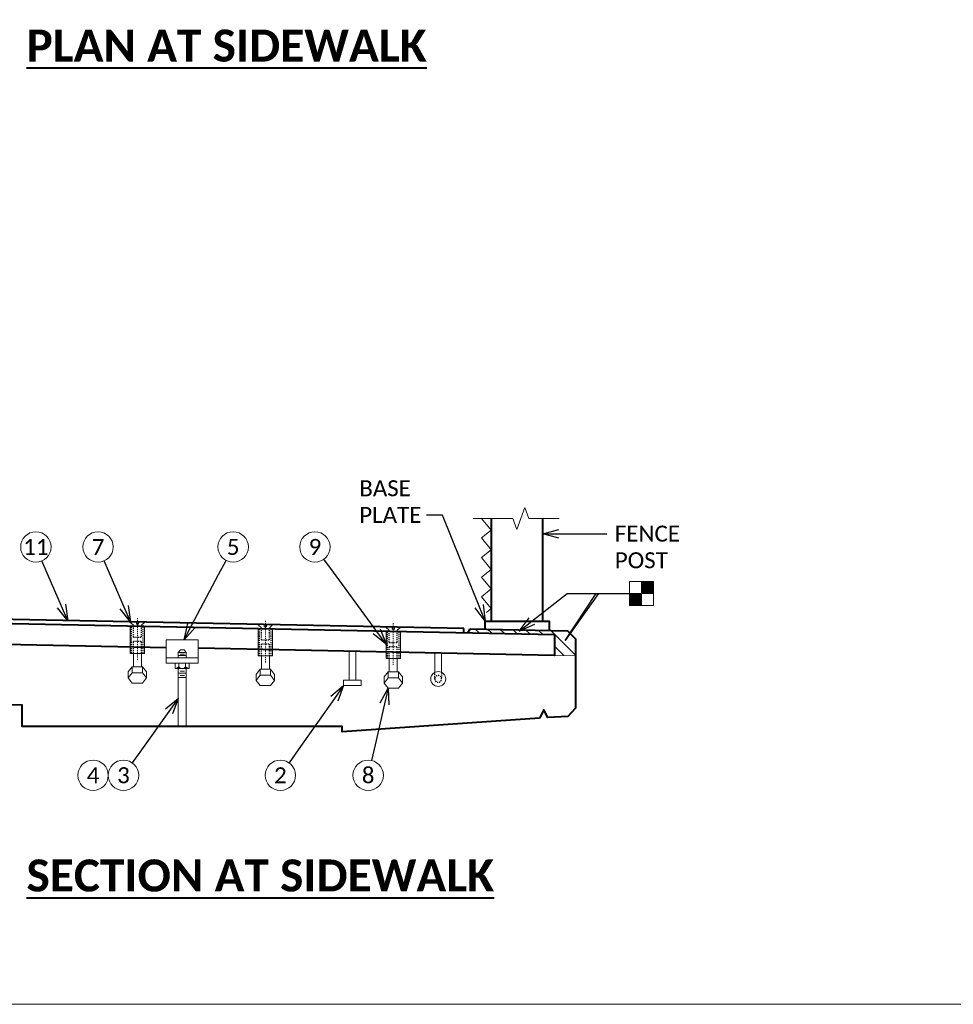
# Model space of a CAD drawing. Header units: metres. Extents: x -138 to 797, y -50 to 519.
# Tile 164 of 256: x -39 to 49, y 267 to 359. Entities that reach past the tile are written whole.
import ezdxf
from ezdxf import colors
from ezdxf.entities.mleader import LeaderData, LeaderLine
from ezdxf.enums import TextEntityAlignment as Align
from ezdxf.math import Vec2, Vec3

# ---------------------------------------------------------------- set-up
doc = ezdxf.new("R2010")
doc.units = ezdxf.units.M
doc.header["$MEASUREMENT"] = 0
doc.linetypes.add('Wisdot2', pattern=[0.125, 0.0625, -0.0625])
doc.linetypes.add('Wisdot4', pattern=[0.28125, 0.125, -0.0625, 0.03125, -0.0625])
for name, color, linetype, lineweight in [('B_ANNO_BREAK', 7, 'Continuous', 18), ('B_ANNO_DIM', 7, 'Continuous', 18), ('B_ANNO_SYMB', 7, 'Continuous', 18), ('B_ANNO_TEXT', 7, 'Continuous', 18), ('B_ANNO_TEXT_TITLE', 7, 'Continuous', 40), ('B_CNTR', 1, 'Wisdot4', 18), ('B_DETAIL', 7, 'Continuous', 18), ('B_DETAIL_HIDDEN', 7, 'Wisdot2', 25), ('B_DETAIL_OBJ', 7, 'Continuous', 40)]:
    doc.layers.add(name, color=color, linetype=linetype, lineweight=lineweight)
doc.layers.add('B_ANNO_NOPLOT', color=47, linetype='Continuous', lineweight=18, plot=False)
doc.styles.add('Annotative', font='calibri.ttf', dxfattribs={"height": 0.0625})
doc.styles.get("Standard").update_dxf_attribs({"font": 'calibri.ttf'})
doc.styles.add('Title', font='calibrib.ttf', dxfattribs={"height": 0.125})

# ---------------------------------------------------------------- blocks, each defined once
blk = doc.blocks.new('INS_JTSS_ATGRSDWK+SF_BASE')
at = {"layer": 'B_ANNO_NOPLOT', "flags": 128}
blk.add_lwpolyline([(0, 0), (0, 252), (323.9277, 252), (323.9277, 238.8552), (378, 238.8552), (378, 40.4996), (316.5708, 40.4996), (316.5708, 0)], close=True, dxfattribs=at)
at = {"layer": 'B_ANNO_DIM', "lineweight": 30}
blk.add_attdef('DIM7', text='', height=1.5, rotation=90, dxfattribs=at).set_placement((10.2845, -92.1878), align=Align.MIDDLE_CENTER)
for tag, p in [('BAR1', (10.7294, -248.1165)), ('BAR3', (129.0984, -257.5272))]:
    blk.add_attdef(tag, text='', height=1.5, dxfattribs=at).set_placement(p, align=Align.TOP_LEFT)
at = {"layer": 'B_ANNO_DIM', "style": 'Annotative'}
for tag, p in [('BAR2', (96.1024, -274.8563)), ('BAR4', (122.9444, -296.1127))]:
    blk.add_attdef(tag, text='', height=1.5, dxfattribs=at).set_placement(p, align=Align.TOP_LEFT)
at = {"layer": 'B_ANNO_TEXT', "style": 'Annotative'}
for tag, p in [('SS', (321.0554, -84.683)), ('BID#', (275.9705, -312.1489))]:
    blk.add_attdef(tag, p, '', height=1.5, dxfattribs=at)
blk = doc.blocks.new('*U1773')
at = {"layer": 'B_ANNO_NOPLOT', "flags": 128}
blk.add_lwpolyline([(0, 0), (0, 252), (323.9277, 252), (323.9277, 238.8552), (378, 238.8552), (378, 40.4996), (316.5708, 40.4996), (316.5708, 0)], close=True, dxfattribs=at)
blk = doc.blocks.new('bent stud - section')
at = {"layer": 'B_DETAIL'}
for p, q in [((-0.315, 1.56), (-0.315, -0.234)), ((0.318, -0.235), (0.318, 1.542))]:
    blk.add_line(p, q, dxfattribs=at)
blk.add_circle((0.001, -0.86), 0.701, dxfattribs=at)
at = {"layer": 'B_DETAIL_HIDDEN', "ltscale": 0.25}
for p, q in [((-0.315, -0.234), (-0.315, -0.84)), ((0.318, -0.858), (0.318, -0.235))]:
    blk.add_line(p, q, dxfattribs=at)
blk.add_circle((0.001, -0.858), 0.317, dxfattribs=at)
blk = doc.blocks.new('stud - section')
at = {"layer": 'B_DETAIL'}
for p, q in [((-0.315, -1.103), (-0.315, 1.598)), ((0.315, -1.103), (0.315, 1.585)), ((-0.825, -1.103), (-0.825, -1.598)), ((0.825, -1.103), (-0.825, -1.103)), ((-0.825, -1.598), (0.825, -1.598)), ((0.825, -1.598), (0.825, -1.103))]:
    blk.add_line(p, q, dxfattribs=at)
blk = doc.blocks.new('bent bolt - section')
at = {"layer": 'B_CNTR', "ltscale": 0.25}
blk.add_line((0, -0.876), (0, 3.062), dxfattribs=at)
at = {"layer": 'B_DETAIL'}
for p, q in [((-0.708, 2.659), (-0.097, 2.659)), ((-0.708, 2.659), (-0.097, 2.659)), ((-0.708, 2.659), (-0.375, 2.368)), ((-0.675, -0.274), (-0.675, 2.269)), ((-0.096, 2.659), (-0.096, 2.465)), ((-0.096, 2.659), (-0.096, 2.465)), ((-0.096, 2.465), (0.097, 2.465)), ((-0.096, 2.465), (0.097, 2.465)), ((0.097, 2.465), (0.097, 2.659)), ((0.097, 2.465), (0.097, 2.659)), ((0.708, 2.659), (0.097, 2.659)), ((0.708, 2.659), (0.375, 2.368)), ((0.675, -0.274), (0.675, 2.296)), ((0.675, -0.274), (-0.675, -0.274)), ((-0.375, -0.274), (-0.375, -1.525)), ((0.375, -0.274), (0.375, -1.525)), ((-0.493, -1.525), (-0.866, -2.01)), ((-0.493, -2.092), (-0.493, -1.525)), ((0.493, -1.525), (-0.493, -1.525)), ((0.493, -2.092), (0.493, -1.525)), ((0.866, -2.01), (0.493, -1.525)), ((-0.866, -2.577), (-0.866, -2.01)), ((-0.493, -2.092), (-0.866, -2.577)), ((-0.866, -2.577), (-0.493, -3.062)), ((0.493, -2.092), (-0.493, -2.092)), ((0.866, -2.577), (0.493, -2.092)), ((0.493, -3.062), (0.866, -2.577)), ((0.866, -2.577), (0.866, -2.01)), ((-0.493, -3.062), (0.493, -3.062))]:
    blk.add_line(p, q, dxfattribs=at)
at = {"layer": 'B_DETAIL_HIDDEN', "ltscale": 0.25}
for p, q in [((-0.55, -0.274), (-0.55, 2.271)), ((-0.375, 1.239), (-0.375, 2.368)), ((0.375, 1.239), (0.375, 2.368)), ((0.55, -0.274), (0.55, 2.293)), ((0.375, 1.239), (-0.375, 1.239)), ((-0.375, -0.274), (-0.375, 0.856)), ((0.375, 0.856), (-0.375, 0.856)), ((0.375, -0.274), (0.375, 0.856))]:
    blk.add_line(p, q, dxfattribs=at)
blk = doc.blocks.new('_Open30')
at = {"color": 0, "linetype": 'ByBlock', "lineweight": -2}
for p, q in [((-1, 0.268), (0, 0)), ((0, 0), (-1, -0.268)), ((0, 0), (-1, 0))]:
    blk.add_line(p, q, dxfattribs=at)
blk = doc.blocks.new('square half dia solid')
at = {"layer": 'B_ANNO_SYMB'}
for points in [[(-1.125, 1.125), (0, 1.125), (0, 0), (-1.125, 0)], [(0, 0), (1.125, 0), (1.125, -1.125), (0, -1.125)]]:
    blk.add_hatch(color=256, dxfattribs=at).paths.add_polyline_path(points)
for p, q in [((0, 1.125), (0, -1.125)), ((-1.125, 0), (1.125, 0))]:
    blk.add_line(p, q, dxfattribs=at)
at = {"layer": 'B_ANNO_SYMB', "flags": 128}
for points in [[(-1.125, 1.125), (1.125, 1.125), (1.125, -1.125), (-1.125, -1.125), (-1.125, 1.125)], [(-1.125, 1.125), (0, 1.125), (0, 0), (-1.125, 0), (-1.125, 1.125)], [(0, 0), (1.125, 0), (1.125, -1.125), (0, -1.125), (0, 0)]]:
    blk.add_lwpolyline(points, dxfattribs=at)
blk = doc.blocks.new('*U2946')
at = {"layer": 'B_ANNO_BREAK', "flags": 128}
blk.add_lwpolyline([(124.9001, 45.5558), (122.0604, 45.5558), (121.6852, 46.5868), (120.9347, 44.5249), (120.5595, 45.5558), (116.8332, 45.5558)], dxfattribs=at)
at = {"layer": 'B_ANNO_NOPLOT', "flags": 128}
blk.add_lwpolyline([(0, 0), (0, 252), (323.9277, 252), (323.9277, 238.8552), (378, 238.8552), (378, 40.4996), (316.5708, 40.4996), (316.5708, 0)], close=True, dxfattribs=at)
at = {"layer": 'B_ANNO_SYMB'}
for centre in [(75.8329, 42.8887), (81.6627, 42.8887), (94.3325, 42.8887), (102.0005, 42.8887), (81.1959, 21.4746), (84.0469, 21.4746), (98.7581, 21.4746), (106.9943, 21.4746)]:
    blk.add_circle(centre, 1.4255, dxfattribs=at)
at = {"layer": 'B_DETAIL'}
for p, q in [((117.0051, 35.2115), (117.3901, 34.8265)), ((118.1927, 35.1878), (118.5778, 34.8027)), ((119.3804, 35.164), (119.7655, 34.7789)), ((120.568, 35.1403), (120.9532, 34.7551)), ((121.7557, 35.1165), (122.1409, 34.7313)), ((122.9434, 35.0928), (123.3286, 34.7075)), ((91.0532, 34.1924), (88.0532, 34.1924)), ((88.0532, 31.9804), (88.0532, 34.1924)), ((91.0532, 31.9804), (91.0532, 34.1924)), ((116.4041, 34.9512), (116.51, 34.8453)), ((124.131, 35.069), (126.4532, 32.7468)), ((124.4542, 33.5819), (125.3381, 32.6981)), ((91.0532, 32.4804), (88.0532, 32.4804)), ((89.3812, 33.2304), (89.1792, 33.0024)), ((89.9282, 33.0024), (89.1792, 33.0024)), ((89.1792, 33.0024), (89.1792, 32.4804)), ((89.9282, 32.7144), (89.1792, 32.7144)), ((89.7572, 32.8304), (89.3532, 32.8304)), ((89.7262, 33.2304), (89.3812, 33.2304)), ((89.7262, 33.2304), (89.9282, 33.0024)), ((89.9282, 32.4804), (89.9282, 33.0024)), ((126.4532, 32.6757), (124.4542, 32.7157)), ((91.0532, 31.9804), (88.0532, 31.9804)), ((88.8892, 31.9804), (88.8892, 31.4834)), ((88.8892, 31.4834), (90.2182, 31.4834)), ((89.1792, 26.0604), (89.1792, 31.4874)), ((89.2322, 31.9804), (89.2322, 31.4834)), ((89.8762, 31.4834), (89.8762, 31.9804)), ((89.9282, 31.4874), (89.9282, 26.0604)), ((90.2182, 31.4834), (90.2182, 31.9804)), ((89.9282, 31.0624), (89.1792, 31.0624)), ((89.9282, 30.6584), (89.1792, 30.6584)), ((89.7572, 31.2324), (89.3532, 31.2324)), ((89.7572, 30.8284), (89.3532, 30.8284))]:
    blk.add_line(p, q, dxfattribs=at)
at = {"layer": 'B_DETAIL', "flags": 128}
blk.add_lwpolyline([(117.6315, 45.5669), (118.5284, 44.4548), (117.6315, 43.7314), (118.5284, 42.6193), (117.6315, 41.8959), (118.5284, 40.7838), (117.6315, 40.0605), (118.5284, 38.9484), (117.6315, 38.225), (118.5284, 37.1129), (118.0799, 36.7512)], dxfattribs=at)
at = {"layer": 'B_DETAIL'}
blk.add_arc((89.5538, 31.8818), 0.3977, 216.080403, 323.9196, dxfattribs=at)
at = {"layer": 'B_DETAIL', "extrusion": (0, 0, -1)}
for centre, major_axis, start_param, end_param in [((88.5059, 32.5593), (1.2251, 0), 0.9360337, 1.2523275), ((90.6018, 32.5593), (-1.2251, 0), 5.0308578, 5.3471517)]:
    blk.add_ellipse(centre, major_axis=major_axis, ratio=0.924121, start_param=start_param, end_param=end_param, dxfattribs=at)
at = {"layer": 'B_DETAIL_OBJ'}
for p, q in [((118.5543, 35.9394), (118.5543, 45.5669)), ((123.3633, 35.9394), (123.3633, 45.5669)), ((115.9532, 35.2324), (48.9282, 36.5726)), ((115.9532, 34.8564), (115.9532, 35.2324)), ((116.3438, 34.8484), (116.5473, 35.2216))]:
    blk.add_line(p, q, dxfattribs=at)
at = {"layer": 'B_DETAIL_OBJ', "flags": 128}
for points in [[(88.0532, 33.4444), (44.0944, 34.3251), (39.3117, 39.1078), (40.705, 40.5012), (44.9281, 36.2781), (48.9282, 36.1984)], [(48.9282, 36.1984), (124.4542, 34.686), (124.4542, 32.7157), (91.0532, 33.3844)], [(116.5473, 35.2216), (125.7035, 35.0121), (126.4532, 34.2624), (126.4532, 27.7722), (125.7044, 26.9843), (123.8284, 26.8903), (123.4534, 27.6223), (123.0634, 26.8213)], [(117.9532, 35.1894), (117.9532, 35.9394), (123.9644, 35.9394), (123.9644, 35.0692)], [(123.0634, 26.8213), (104.5532, 25.5604), (104.5532, 26.0604), (74.5532, 26.0604), (74.5532, 28.0604), (4.7722, 29.457)]]:
    blk.add_lwpolyline(points, dxfattribs=at)
at = {"xscale": -1}
blk.add_blockref('square half dia solid', (132.6136, 38.5312), dxfattribs=at)
at = {"color": 7, "linetype": 'Continuous', "lineweight": 18, "xscale": -1}
for name, p in [('bent bolt - section', (85.3532, 33.1853)), ('bent bolt - section', (97.3532, 32.9454)), ('bent bolt - section', (109.3532, 32.7054)), ('stud - section', (105.519, 31.4905)), ('bent stud - section', (113.5632, 31.3674))]:
    blk.add_blockref(name, p, dxfattribs=at)
at = {"layer": 'B_ANNO_TEXT', "char_height": 1.5, "width": 3.563823, "attachment_point": 5, "style": 'Annotative'}
for s, insert in [('11', (75.8329, 42.8887)), ('7', (81.6627, 42.8887)), ('5', (94.3325, 42.8887)), ('9', (102.0005, 42.8887)), ('4', (81.1959, 21.4746)), ('3', (84.0469, 21.4746)), ('2', (98.7581, 21.4746)), ('8', (106.9943, 21.4746))]:
    blk.add_mtext(s, dxfattribs=dict(at, insert=insert))
at = {"layer": 'B_ANNO_TEXT', "style": 'Annotative'}
blk.add_attdef('DIM4', text='', height=1.5, dxfattribs=at).set_placement((77.0824, 152.5336), align=Align.MIDDLE_CENTER)
at = {"layer": 'B_ANNO_TEXT_TITLE', "char_height": 3, "attachment_point": 1, "line_spacing_factor": 0.8, "style": 'Title'}
for s, insert in [('\\pxqc;{\\LPLAN AT SIDEWALK}', (74.951, 91.4063, -1.6845)), ('\\pxqc;{\\LSECTION AT SIDEWALK}', (74.951, 13.5797, -1.6845))]:
    blk.add_mtext(s, dxfattribs=dict(at, insert=insert))
at = {"layer": 'B_ANNO_DIM'}
ml = blk.add_multileader_mtext('Standard', dxfattribs=at)
ml.set_content('BASE\\PPLATE', color=256)
ml.set_leader_properties()
ml.set_arrow_properties(name='OPEN30')
ml.build(insert=Vec2(0, 0))
ml.multileader.update_dxf_attribs({"text_right_attachment_type": 3, "dogleg_length": 0.0625, "arrow_head_size": 1.5, "scale": 24})
ctx = ml.context
ctx.base_point, ctx.scale, ctx.char_height, ctx.arrow_head_size, ctx.landing_gap_size, ctx.plane_origin = Vec3(105.4102, 48.3898), 24, 1.5, 1.5, 0.75, Vec3(118.7594, 35.9273)
ctx.right_attachment = 3
notes = []
notes.append((ctx, [(0, (1, 1, 0), (113.9741, 45.8748), (-1, 0), 1.5, [(0, [(117.9532, 35.9394), (113.9741, 45.8748), (113.9741, 45.8748)], 0, [])])]))
ctx.mtext.insert, ctx.mtext.flow_direction = Vec3(106.1602, 49.1433), 5
ml = blk.add_multileader_mtext('Standard', dxfattribs=at)
ml.set_content('FENCE\\PPOST', color=256)
ml.set_leader_properties()
ml.set_arrow_properties(name='OPEN30')
ml.build(insert=Vec2(0, 0))
ml.multileader.update_dxf_attribs({"text_right_attachment_type": 3, "dogleg_length": 0.0625, "arrow_head_size": 1.5, "scale": 24})
ctx = ml.context
ctx.base_point, ctx.scale, ctx.char_height, ctx.arrow_head_size, ctx.landing_gap_size, ctx.plane_origin = Vec3(129.375, 44.1295), 24, 1.5, 1.5, 0.75, Vec3(123.5464, 44.1295)
ctx.right_attachment = 3
notes.append((ctx, [(0, (1, 1, 0), (127.875, 44.1295), (1, 0), 1.5, [(0, [(123.3633, 44.1295), (127.875, 44.1295), (127.875, 44.1295)], 0, [])])]))
ctx.mtext.insert, ctx.mtext.flow_direction = Vec3(130.125, 44.8905), 5
ml = blk.add_multileader_mtext('Standard', dxfattribs=at)
ml.set_content('', color=256)
ml.set_leader_properties()
ml.set_arrow_properties(name='OPEN30')
ml.build(insert=Vec2(0, 0))
ml.multileader.update_dxf_attribs({"text_right_attachment_type": 3, "dogleg_length": 0.0625, "arrow_head_size": 1.5, "scale": 24})
ctx = ml.context
ctx.base_point, ctx.scale, ctx.char_height, ctx.arrow_head_size, ctx.landing_gap_size, ctx.plane_origin, ctx.plane_x_axis, ctx.plane_y_axis = Vec3(75.8033, 42.957), 24, 1.5, 1.5, 0.75, Vec3(78.3828, 37.0149), Vec3(0.3982107, -0.917294), Vec3(0.917294, 0.3982107)
ctx.right_attachment = 3
notes.append((ctx, [(0, (1, 1, 0), (76.9979, 40.2051), (-0.3982107, 0.917294), 1.5, [(0, [(78.8344, 35.9746), (76.9979, 40.2051), (76.9979, 40.2051)], 0, [])])]))
ctx.mtext.insert, ctx.mtext.text_direction, ctx.mtext.rotation, ctx.mtext.flow_direction = Vec3(76.7899, 42.5677), Vec3(0.3982107, -0.917294), 5.1219544, 5
ml = blk.add_multileader_mtext('Standard', dxfattribs=at)
ml.set_content('', color=256)
ml.set_leader_properties()
ml.set_arrow_properties(name='OPEN30')
ml.build(insert=Vec2(0, 0))
ml.multileader.update_dxf_attribs({"text_right_attachment_type": 3, "dogleg_length": 0.0625, "arrow_head_size": 1.5, "scale": 24})
ctx = ml.context
ctx.base_point, ctx.scale, ctx.char_height, ctx.arrow_head_size, ctx.landing_gap_size, ctx.plane_origin, ctx.plane_x_axis, ctx.plane_y_axis = Vec3(81.633, 42.957), 24, 1.5, 1.5, 0.75, Vec3(84.2126, 37.0149), Vec3(0.3982107, -0.917294), Vec3(0.917294, 0.3982107)
ctx.right_attachment = 3
notes.append((ctx, [(0, (1, 1, 0), (82.8276, 40.2051), (-0.3982107, 0.917294), 1.5, [(0, [(84.7152, 35.857), (82.8276, 40.2051), (82.8276, 40.2051)], 0, [])])]))
ctx.mtext.insert, ctx.mtext.text_direction, ctx.mtext.rotation, ctx.mtext.flow_direction = Vec3(82.6196, 42.5677), Vec3(0.3982107, -0.917294), 5.1219544, 5
ml = blk.add_multileader_mtext('Standard', dxfattribs=at)
ml.set_content('', color=256)
ml.set_leader_properties()
ml.set_arrow_properties(name='OPEN30')
ml.build(insert=Vec2(0, 0))
ml.multileader.update_dxf_attribs({"text_right_attachment_type": 3, "dogleg_length": 0.0625, "arrow_head_size": 1.5, "scale": 24})
ctx = ml.context
ctx.base_point, ctx.scale, ctx.char_height, ctx.arrow_head_size, ctx.landing_gap_size, ctx.plane_origin, ctx.plane_x_axis, ctx.plane_y_axis = Vec3(101.9565, 42.9488), 24, 1.5, 1.5, 0.75, Vec3(105.7823, 37.7214), Vec3(0.5906025, -0.8069626), Vec3(0.8069626, 0.5906025)
ctx.right_attachment = 3
notes.append((ctx, [(0, (1, 1, 0), (103.7283, 40.5279), (-0.5906025, 0.8069626), 1.5, [(0, [(108.6782, 33.7646), (103.7283, 40.5279), (103.7283, 40.5279)], 0, [])])]))
ctx.mtext.insert, ctx.mtext.text_direction, ctx.mtext.rotation, ctx.mtext.flow_direction = Vec3(103.0047, 42.7865), Vec3(0.5906025, -0.8069626), 5.3441943, 5
ml = blk.add_multileader_mtext('Standard', dxfattribs=at)
ml.set_content('', color=256)
ml.set_leader_properties()
ml.set_arrow_properties(name='OPEN30')
ml.build(insert=Vec2(0, 0))
ml.multileader.update_dxf_attribs({"text_right_attachment_type": 3, "dogleg_length": 0.0625, "arrow_head_size": 1.5, "scale": 24})
ctx = ml.context
ctx.base_point, ctx.scale, ctx.char_height, ctx.arrow_head_size, ctx.landing_gap_size, ctx.plane_origin, ctx.plane_x_axis, ctx.plane_y_axis = Vec3(94.3673, 42.9545), 24, 1.5, 1.5, 0.75, Vec3(91.3352, 37.2301), Vec3(-0.4680728, -0.8836899), Vec3(0.8836899, -0.4680728)
ctx.right_attachment = 3
notes.append((ctx, [(0, (1, 1, 0), (92.9631, 40.3034), (0.4680728, 0.8836899), 1.5, [(0, [(89.7262, 34.1924), (92.9631, 40.3034), (92.9631, 40.3034)], 0, [])])]))
ctx.mtext.insert, ctx.mtext.text_direction, ctx.mtext.rotation, ctx.mtext.flow_direction = Vec3(94.679, 41.9407), Vec3(-0.4680728, -0.8836899), 4.2252804, 5
ml = blk.add_multileader_mtext('Standard', dxfattribs=at)
ml.set_content('', color=256)
ml.set_leader_properties()
ml.set_arrow_properties(name='OPEN30')
ml.build(insert=Vec2(0, 0))
ml.multileader.update_dxf_attribs({"text_right_attachment_type": 3, "dogleg_length": 0.0625, "arrow_head_size": 1.5, "scale": 24})
ctx = ml.context
ctx.base_point, ctx.scale, ctx.char_height, ctx.arrow_head_size, ctx.landing_gap_size, ctx.plane_origin = Vec3(131.4991, 38.5314), 24, 1.5, 1.5, 0.75, Vec3(122.5738, 34.9969)
ctx.right_attachment = 3
notes.append((ctx, [(0, (1, 1, 0), (129.9991, 38.5314), (1, 0), 1.5, [(1, [(121.1607, 34.9969), (125.6496, 38.5314), (128.6075, 38.5314), (125.4839, 34.121), (128.3917, 38.5314)], 0, [])])]))
ctx.mtext.insert, ctx.mtext.flow_direction = Vec3(132.2491, 39.2814), 5
ml = blk.add_multileader_mtext('Standard', dxfattribs=at)
ml.set_content('', color=256)
ml.set_leader_properties()
ml.set_arrow_properties(name='OPEN30')
ml.build(insert=Vec2(0, 0))
ml.multileader.update_dxf_attribs({"text_right_attachment_type": 3, "dogleg_length": 0.0625, "arrow_head_size": 1.5, "scale": 24})
ctx = ml.context
ctx.base_point, ctx.scale, ctx.char_height, ctx.arrow_head_size, ctx.landing_gap_size, ctx.plane_origin, ctx.plane_x_axis, ctx.plane_y_axis = Vec3(98.7151, 21.4137), 24, 1.5, 1.5, 0.75, Vec3(102.4482, 26.7077), Vec3(0.5762855, 0.8172485), Vec3(-0.8172485, 0.5762855)
ctx.right_attachment = 3
notes.append((ctx, [(0, (1, 1, 0), (100.444, 23.8655), (-0.5762855, -0.8172485), 1.5, [(0, [(104.694, 29.8925), (100.444, 23.8655), (100.444, 23.8655)], 0, [])])]))
ctx.mtext.insert, ctx.mtext.text_direction, ctx.mtext.rotation, ctx.mtext.flow_direction = Vec3(98.5344, 22.4589), Vec3(0.5762855, 0.8172485), 0.9566201, 5
ml = blk.add_multileader_mtext('Standard', dxfattribs=at)
ml.set_content('', color=256)
ml.set_leader_properties()
ml.set_arrow_properties(name='OPEN30')
ml.build(insert=Vec2(0, 0))
ml.multileader.update_dxf_attribs({"text_right_attachment_type": 3, "dogleg_length": 0.0625, "arrow_head_size": 1.5, "scale": 24})
ctx = ml.context
ctx.base_point, ctx.scale, ctx.char_height, ctx.arrow_head_size, ctx.landing_gap_size, ctx.plane_origin, ctx.plane_x_axis, ctx.plane_y_axis = Vec3(106.9777, 21.402), 24, 1.5, 1.5, 0.75, Vec3(108.4202, 27.7172), Vec3(0.2226841, 0.9748907), Vec3(-0.9748907, 0.2226841)
ctx.right_attachment = 3
notes.append((ctx, [(0, (1, 1, 0), (107.6458, 24.3267), (-0.2226841, -0.9748907), 1.5, [(0, [(108.8602, 29.6434), (107.6458, 24.3267), (107.6458, 24.3267)], 0, [])])]))
ctx.mtext.insert, ctx.mtext.text_direction, ctx.mtext.rotation, ctx.mtext.flow_direction = Vec3(106.4136, 22.3002), Vec3(0.2226841, 0.9748907), 1.3462295, 5
ml = blk.add_multileader_mtext('Standard', dxfattribs=at)
ml.set_content('', color=256)
ml.set_leader_properties()
ml.set_arrow_properties(name='OPEN30')
ml.build(insert=Vec2(0, 0))
ml.multileader.update_dxf_attribs({"text_right_attachment_type": 3, "dogleg_length": 0.0625, "arrow_head_size": 1.5, "scale": 24})
ctx = ml.context
ctx.base_point, ctx.scale, ctx.char_height, ctx.arrow_head_size, ctx.landing_gap_size, ctx.plane_origin, ctx.plane_x_axis, ctx.plane_y_axis = Vec3(84.0037, 21.4139), 24, 1.5, 1.5, 0.75, Vec3(87.7594, 26.692), Vec3(0.5797608, 0.8147867), Vec3(-0.8147867, 0.5797608)
ctx.right_attachment = 3
notes.append((ctx, [(0, (1, 1, 0), (85.743, 23.8583), (-0.5797608, -0.8147867), 1.5, [(0, [(89.1792, 28.6874), (85.743, 23.8583), (85.743, 23.8583)], 0, [])])]))
ctx.mtext.insert, ctx.mtext.text_direction, ctx.mtext.rotation, ctx.mtext.flow_direction = Vec3(83.8275, 22.4598), Vec3(0.5797608, 0.8147867), 0.9523612, 5
for ctx, leaders in notes:
    for number, flags, end, landing, length, lines in leaders:
        leader = LeaderData()
        leader.index, (leader.has_last_leader_line, leader.has_dogleg_vector, leader.attachment_direction) = number, flags
        leader.last_leader_point, leader.dogleg_vector, leader.dogleg_length = Vec3(end), Vec3(landing), length
        for number, points, colour, breaks in lines:
            line = LeaderLine()
            line.index, line.vertices, line.color, line.breaks = number, Vec3.list(points), colors.encode_raw_color(colour), breaks
            leader.lines.append(line)
        ctx.leaders.append(leader)

msp = doc.modelspace()

# ---------------------------------------------------------------- block references
msp.add_blockref('INS_JTSS_ATGRSDWK+SF_BASE', (-112.829, 266.839))

# ---------------------------------------------------------------- next in the draw order: block references
msp.add_blockref('*U1773', (-112.829, 266.839))

# ---------------------------------------------------------------- next in the draw order: block references
msp.add_blockref('*U2946', (-112.829, 266.839))

doc.saveas('drawing.dxf')
